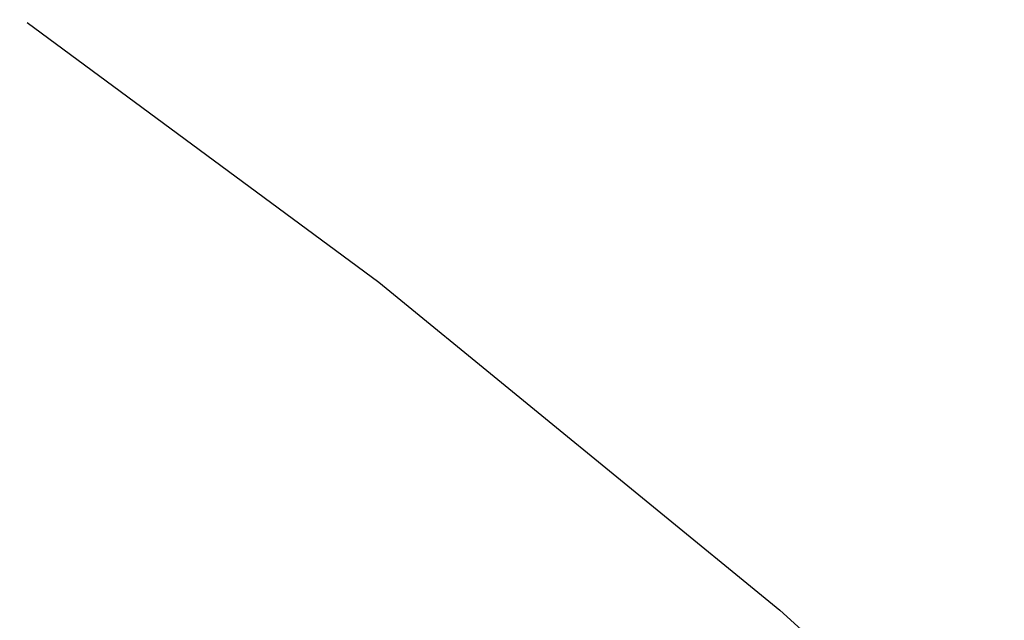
# Model space of a CAD drawing. Extents: x 573479 to 574989, y 161926 to 163436.
# Tile 77 of 256: x 573851.65 to 573856.24, y 162407.89 to 162410.7. Entities that reach past the tile are written whole.
import ezdxf

# ---------------------------------------------------------------- set-up
doc = ezdxf.new("R2010")
doc.units = 0
doc.layers.add('12', color=7, linetype='CONTINUOUS')

msp = doc.modelspace()

# ---------------------------------------------------------------- linework, layer by layer
at = {"layer": '12', "color": 30, "linetype": 'CONTINUOUS', "extrusion": (-5.25586e-05, 2.01753e-05, 1)}
msp.add_lwpolyline([(573851.684631, 162410.681594), (573853.323631, 162409.470594), (573855.191631, 162407.942594), (573856.698631, 162406.583594), (573858.501631, 162405.142594), (573860.206631, 162403.814594), (573861.935631, 162402.429594), (573863.557631, 162400.986594), (573865.194631, 162399.645594), (573867.007631, 162398.355594), (573868.996631, 162396.664594), (573870.761631, 162394.700594), (573872.514631, 162392.764594), (573874.445631, 162390.870594), (573876.091631, 162389.209594), (573877.572631, 162387.297594), (573879.184631, 162385.533594), (573880.879631, 162384.055594), (573882.672631, 162382.603594), (573884.515631, 162381.164594), (573886.236631, 162379.748594), (573888.072631, 162378.729594), (573890.052631, 162377.830594), (573892.344631, 162377.060594), (573894.567631, 162376.437594), (573896.971631, 162375.804594), (573899.121631, 162375.226594), (573901.307631, 162374.710594), (573903.584631, 162374.180594), (573905.936631, 162373.254594), (573908.190631, 162371.971594), (573910.079631, 162370.264594), (573911.456631, 162368.737594), (573912.986631, 162367.178594), (573914.536631, 162365.771594), (573916.133631, 162364.417594), (573918.041632, 162362.893594), (573920.407632, 162361.897594), (573922.813632, 162360.914594), (573924.611632, 162360.023594), (573926.665632, 162358.417594), (573928.170632, 162356.918594), (573929.671632, 162355.508594), (573931.578631, 162353.672594), (573933.298632, 162352.586594), (573935.594632, 162352.087594), (573938.160632, 162351.425594), (573939.636632, 162350.234594), (573941.502632, 162348.586594), (573943.738632, 162347.272594), (573946.001632, 162345.989594), (573948.028632, 162344.812594), (573949.883632, 162343.825594), (573951.790632, 162342.962594), (573953.662632, 162342.176594), (573955.986632, 162341.218594), (573957.868632, 162340.272594), (573959.727632, 162339.376594), (573962.003632, 162338.064594), (573964.062632, 162336.849594), (573966.156632, 162335.726594), (573968.186632, 162334.650594), (573968.336632, 162334.659594)], dxfattribs=at)

doc.saveas('drawing.dxf')
